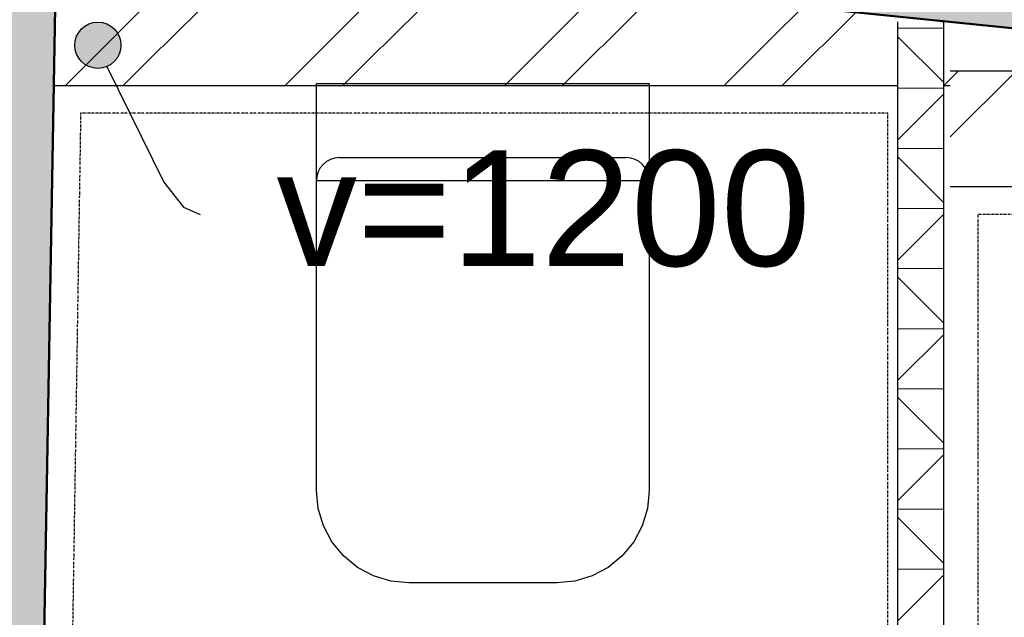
# Model space of a CAD drawing. Header units: millimetres. Extents: x -25972 to 4435, y -2839 to 20217.
# Tile 53 of 110: x -19985 to -18921, y 8853 to 9499. Entities that reach past the tile are written whole.
import ezdxf

# ---------------------------------------------------------------- set-up
doc = ezdxf.new("R2010")
doc.units = ezdxf.units.MM
doc.header["$MEASUREMENT"] = 0
doc.linetypes.add('Wipeout_Contour', pattern=[1000, 0, -1000])
doc.linetypes.add('Čerchovaná M', pattern=[4.5, 2.5, -0.85, 0.3, -0.85])
for name, color, linetype in [('7._POHLED ZÁPADNÍ_2_3D prvky fasada nove', 7, 'Continuous'), ('7._POHLED ZÁPADNÍ_2_Anotace - SP', 7, 'Continuous'), ('7._POHLED ZÁPADNÍ_2_Konstrukce - nosné', 7, 'Continuous'), ('7._POHLED ZÁPADNÍ_2_Nové_Anotace - SP', 7, 'Continuous'), ('7._POHLED ZÁPADNÍ_2_Nové_Interiér - nábytek', 7, 'Continuous'), ('7._POHLED ZÁPADNÍ_2_Nové_Konstrukce - nosné', 7, 'Continuous'), ('7._POHLED ZÁPADNÍ_2_Nové_Kresby a obrázky', 7, 'Continuous'), ('7._POHLED ZÁPADNÍ_2_Nové_Výplně – Řezové', 7, 'Continuous'), ('7._POHLED ZÁPADNÍ_2_Výplně – Řezové', 7, 'Continuous')]:
    doc.layers.add(name, color=color, linetype=linetype)
doc.styles.add('GENEROVANÝ_STYL_1', font='txt')

# ---------------------------------------------------------------- blocks, each defined once
blk = doc.blocks.new('*X34', base_point=(-26263.1, -5016.6))
at = {"layer": '7._POHLED ZÁPADNÍ_2_Nové_Výplně – Řezové', "color": 21, "linetype": 'Continuous', "lineweight": 20, "true_color": 0xffaaaa}
for p, q in [((-19894.1, 9470), (-19810.9, 9553.2)), ((-19830.9, 9470), (-19747.6, 9553.2)), ((-19656.6, 9470), (-19573.4, 9553.2)), ((-19593.4, 9470), (-19510.1, 9553.2)), ((-19419.1, 9470), (-19335.9, 9553.2)), ((-19355.9, 9470), (-19272.6, 9553.2)), ((-19181.6, 9470), (-19098.4, 9553.2)), ((-19118.4, 9470), (-19035.1, 9553.2)), ((-19935.9, 9428.2), (-19894.1, 9470)), ((-19873.4, 9428.2), (-19831.6, 9470)), ((-19698.4, 9428.2), (-19656.6, 9470)), ((-19635.9, 9428.2), (-19594.1, 9470)), ((-19460.9, 9428.2), (-19419.1, 9470)), ((-19398.4, 9428.2), (-19356.6, 9470)), ((-19223.4, 9428.2), (-19181.6, 9470)), ((-19160.9, 9428.2), (-19119.1, 9470)), ((-18985.9, 9428.2), (-18979, 9435.1))]:
    blk.add_line(p, q, dxfattribs=at)
blk = doc.blocks.new('*X46', base_point=(-26263.1, -5016.6))
at = {"layer": '7._POHLED ZÁPADNÍ_2_Nové_Výplně – Řezové', "color": 21, "linetype": 'Continuous', "lineweight": 20, "true_color": 0xffaaaa}
for p, q in [((-18979, 9435.1), (-18970.3, 9443.8)), ((-18979, 9372.6), (-18907.8, 9443.8)), ((-18762.5, 9414.1), (-18732.8, 9443.8)), ((-18762.5, 9351.6), (-18670.3, 9443.8)), ((-18525, 9414.1), (-18495.3, 9443.8)), ((-18525, 9351.6), (-18432.8, 9443.8)), ((-18287.5, 9414.1), (-18257.8, 9443.8)), ((-18287.5, 9351.6), (-18195.3, 9443.8)), ((-18050, 9414.1), (-18028.6, 9435.6)), ((-18858.5, 9318.8), (-18762.5, 9414.9)), ((-18621, 9318.8), (-18525, 9414.9)), ((-18383.5, 9318.8), (-18287.5, 9414.9)), ((-18146, 9318.8), (-18050, 9414.9)), ((-18050, 9351.6), (-18029.7, 9372)), ((-18795.3, 9318.8), (-18762.5, 9351.6)), ((-18557.8, 9318.8), (-18525, 9351.6)), ((-18320.3, 9318.8), (-18287.5, 9351.6)), ((-18082.8, 9318.8), (-18050, 9351.6))]:
    blk.add_line(p, q, dxfattribs=at)

msp = doc.modelspace()

# ---------------------------------------------------------------- hatches: boundary and pattern name
at = {"layer": '7._POHLED ZÁPADNÍ_2_Nové_Anotace - SP', "linetype": 'Continuous', "lineweight": 25}
msp.add_hatch(color=1, dxfattribs=at).paths.add_polyline_path([(-19925.9, 9471.6), (-19924, 9462), (-19918.6, 9453.9), (-19910.5, 9448.5), (-19900.9, 9446.6), (-19891.3, 9448.5), (-19883.2, 9453.9), (-19877.8, 9462), (-19875.9, 9471.6), (-19877.8, 9481.2), (-19883.2, 9489.3), (-19891.3, 9494.7), (-19900.9, 9496.6), (-19910.5, 9494.7), (-19918.6, 9489.3), (-19924, 9481.2)])
at = {"layer": '7._POHLED ZÁPADNÍ_2_Výplně – Řezové', "linetype": 'Continuous', "lineweight": 13}
msp.add_hatch(color=254, dxfattribs=at).paths.add_polyline_path([(-20320.1, 9632.6), (-20358.3, 7440.1), (-19983.4, 7433.6), (-19945.7, 9594.7)])

# ---------------------------------------------------------------- linework, layer by layer
at = {"layer": '7._POHLED ZÁPADNÍ_2_Konstrukce - nosné', "color": 7, "linetype": 'Continuous', "lineweight": 50, "flags": 128}
msp.add_lwpolyline([(-19983.4, 7433.6), (-19945.7, 9594.7)], dxfattribs=at)
at = {"layer": '7._POHLED ZÁPADNÍ_2_Nové_Anotace - SP', "color": 1, "linetype": 'Continuous', "lineweight": 25, "flags": 128}
msp.add_lwpolyline([(-19891, 9448.7), (-19829.6, 9323.7), (-19808.2, 9296.7), (-19790.2, 9288.5)], dxfattribs=at)
at = {"layer": '7._POHLED ZÁPADNÍ_2_Nové_Anotace - SP', "color": 1, "linetype": 'Continuous', "lineweight": 25}
msp.add_circle((-19900.9, 9471.6), 25, dxfattribs=at)
at = {"layer": '7._POHLED ZÁPADNÍ_2_Nové_Interiér - nábytek', "color": 1, "linetype": 'Continuous', "lineweight": 25}
for p, q in [((-19639.6, 9350.2), (-19484.6, 9350.2)), ((-19484.6, 9350.2), (-19329.6, 9350.2)), ((-19304.6, 9325.2), (-19664.6, 9325.2))]:
    msp.add_line(p, q, dxfattribs=at)
at = {"layer": '7._POHLED ZÁPADNÍ_2_Nové_Interiér - nábytek', "color": 1, "linetype": 'Continuous', "lineweight": 25, "flags": 128}
msp.add_lwpolyline([(-19564.6, 8890.2), (-19584.1, 8892.2), (-19602.9, 8897.9), (-19620.1, 8907.1), (-19635.3, 8919.5), (-19647.7, 8934.7), (-19657, 8952), (-19662.7, 8970.7), (-19664.6, 8990.2), (-19664.6, 9430.2), (-19304.6, 9430.2), (-19304.6, 8990.2), (-19306.5, 8970.7), (-19312.2, 8952), (-19321.4, 8934.7), (-19333.9, 8919.5), (-19349, 8907.1), (-19366.3, 8897.9), (-19385.1, 8892.2), (-19404.6, 8890.2)], close=True, dxfattribs=at)
at = {"layer": '7._POHLED ZÁPADNÍ_2_Nové_Interiér - nábytek', "color": 1, "linetype": 'Continuous', "lineweight": 25}
for centre, start, end in [((-19639.6, 9325.2), 90, 180), ((-19329.6, 9325.2), 0, 90)]:
    msp.add_arc(centre, 25, start, end, dxfattribs=at)
at = {"layer": '7._POHLED ZÁPADNÍ_2_Nové_Konstrukce - nosné', "color": 1, "linetype": 'Continuous', "lineweight": 25, "flags": 128}
for points in [[(-18028.4, 9443.8), (-18979, 9443.8)], [(-19949, 9428.2), (-18979, 9428.2)], [(-18979, 9318.8), (-18030.6, 9318.8)]]:
    msp.add_lwpolyline(points, dxfattribs=at)
at = {"layer": '7._POHLED ZÁPADNÍ_2_Nové_Kresby a obrázky', "color": 1, "linetype": 'Čerchovaná M', "lineweight": 25, "flags": 128}
for points in [[(-19046.5, 7678.3), (-19046.5, 9398.2), (-19919.5, 9398.2), (-19946, 7708.3)], [(-18076.6, 7679.4), (-18048.7, 9288.8), (-18949.1, 9288.8), (-18949.1, 7697.3), (-18877.2, 7697.3)]]:
    msp.add_lwpolyline(points, dxfattribs=at)

# ---------------------------------------------------------------- block references
at = {"layer": '7._POHLED ZÁPADNÍ_2_3D prvky fasada nove', "color": 9, "linetype": 'Continuous', "lineweight": 13}
for name in ['*X34', '*X46']:
    msp.add_blockref(name, (-26263.1, -5016.6), dxfattribs=at)

# ---------------------------------------------------------------- texts
at = {"layer": '7._POHLED ZÁPADNÍ_2_Anotace - SP', "color": 1, "linetype": 'Continuous', "lineweight": 25, "insert": (-19418.9, 9294.6), "char_height": 125, "attachment_point": 5, "style": 'GENEROVANÝ_STYL_1'}
msp.add_mtext('\\A1;{\\pqc;\\fArial|b0|i0|c238|p38;v=1200}', dxfattribs=at)

# ---------------------------------------------------------------- next in the draw order: wipeouts: each hides what was drawn before it
at = {"color": 254, "linetype": 'Wipeout_Contour', "lineweight": 0, "ltscale": 83498.989656}
msp.add_wipeout([(-19036, 9496.8), (-19036, 7665.8), (-18986, 7665.8), (-18986, 9496.8)], dxfattribs=at).dxf.layer = '7._POHLED ZÁPADNÍ_2_Nové_Výplně – Řezové'

# ---------------------------------------------------------------- next in the draw order: hatches: boundary and pattern name
at = {"layer": '7._POHLED ZÁPADNÍ_2_Nové_Výplně – Řezové', "linetype": 'Continuous', "lineweight": 20, "true_color": 0xffaaaa}
h = msp.add_hatch(dxfattribs=at)
h.set_pattern_fill('Dřevo___dřevotříska_0002', color=21, style=0, pattern_type=2)
h.set_pattern_definition([(0, (0, -9e-13), (0, 65), []), (45, (0, -9e-13), (-130, 130), [91.9239, -91.9239]), (45, (65, -9e-13), (-130, 130), [91.9239, -91.9239]), (45, (130, -9e-13), (-130, 130), [91.9239, -91.9239]), (45, (195, -9e-13), (-130, 130), [91.9239, -91.9239]), (315, (0, -9e-13), (130, 130), [91.9239, -91.9239]), (315, (65, -9e-13), (130, 130), [91.9239, -91.9239]), (315, (130, -9e-13), (130, 130), [91.9239, -91.9239]), (315, (195, -9e-13), (130, 130), [91.9239, -91.9239])])
h.paths.add_polyline_path([(-19036, 9496.8), (-19036, 7665.8), (-18986, 7665.8), (-18986, 9496.8)])
at = {"layer": '7._POHLED ZÁPADNÍ_2_Výplně – Řezové', "linetype": 'Continuous', "lineweight": 13}
msp.add_hatch(color=254, dxfattribs=at).paths.add_polyline_path([(-19126.9, 9888.7), (-19164.7, 9515.6), (-18851.4, 9483.9), (-18813.6, 9856.9)])

# ---------------------------------------------------------------- next in the draw order: linework, layer by layer
at = {"layer": '7._POHLED ZÁPADNÍ_2_Konstrukce - nosné', "color": 7, "linetype": 'Continuous', "lineweight": 50, "flags": 128}
msp.add_lwpolyline([(-19164.7, 9515.6), (-18851.4, 9483.9)], dxfattribs=at)
at = {"layer": '7._POHLED ZÁPADNÍ_2_Nové_Konstrukce - nosné', "color": 1, "linetype": 'Continuous', "lineweight": 25, "flags": 128}
for points in [[(-19036, 9496.8), (-19036, 7665.8)], [(-18986, 7665.8), (-18986, 9496.8)]]:
    msp.add_lwpolyline(points, dxfattribs=at)

doc.saveas('drawing.dxf')
